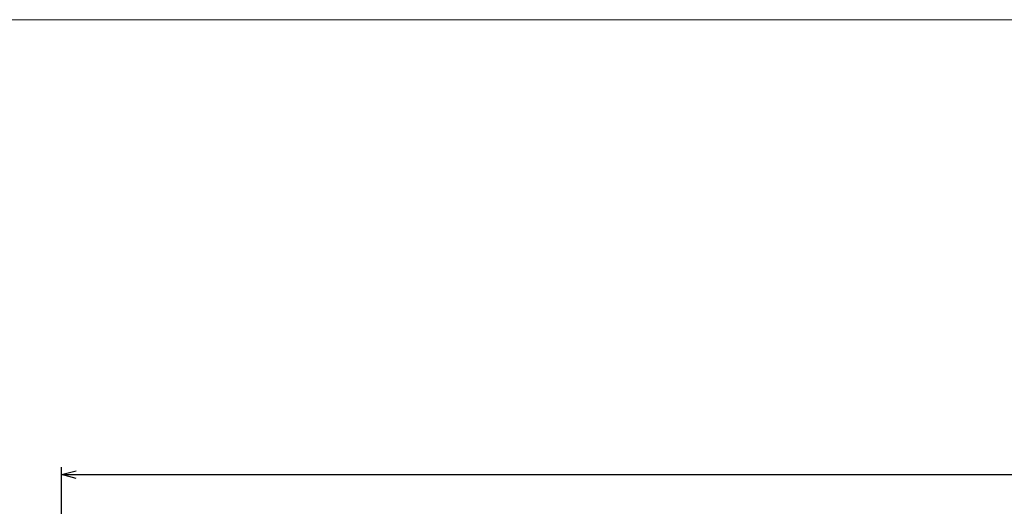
# Model space of a CAD drawing. Extents: x -388 to 987, y 70 to 322.
# Tile 9 of 16: x -257 to -156, y 272 to 322. Entities that reach past the tile are written whole.
import ezdxf
from ezdxf.enums import TextEntityAlignment as Align

# ---------------------------------------------------------------- set-up
doc = ezdxf.new("R2010")
doc.units = 0
doc.header["$MEASUREMENT"] = 0
doc.layers.add('B_ANNO_DIM', color=7, linetype='Continuous', lineweight=18)
doc.layers.add('B_ANNO_TEXT', color=7, linetype='Continuous', lineweight=18)
doc.layers.add('B_ANNO_NOPLOT', color=47, linetype='Continuous', lineweight=18, plot=False)
doc.styles.add('Annotative', font='calibri.ttf', dxfattribs={"height": 0.0625})
doc.styles.get("Standard").update_dxf_attribs({"font": 'calibri.ttf'})
doc.dimstyles.new('Annotative', dxfattribs={"dimscale": 0, "dimtxt": 0.0625, "dimasz": 0.0625, "dimexe": 0.03125, "dimexo": 0.03125, "dimgap": 0.03125, "dimtad": 1, "dimdec": 3, "dimzin": 3, "dimdsep": 46, "dimlunit": 4, "dimtxsty": 'Standard', "dimblk": 'OPEN30', "dimcen": 0.03125, "dimaunit": 1, "dimadec": 0, "dimazin": 3, "dimtfac": 0.75, "dimtdec": 3, "dimtofl": 0, "dimtmove": 0, "dimatfit": 3, "dimldrblk": 'OPEN30', "dimfxl": 1, "dimtfill": 1, "dimfrac": 1, "dimtolj": 1, "dimtzin": 0, "dimarcsym": 0})

# ---------------------------------------------------------------- blocks, each defined once
blk = doc.blocks.new('*U90')
at = {"layer": 'B_ANNO_NOPLOT', "flags": 128}
blk.add_lwpolyline([(0, 0), (0, 252), (323.9277, 252), (323.9277, 238.8552), (378, 238.8552), (378, 40.4996), (316.5708, 40.4996), (316.5708, 0)], close=True, dxfattribs=at)
at = {"layer": 'B_ANNO_DIM', "style": 'Annotative'}
blk.add_attdef('LHFH', text='', height=1.5, dxfattribs=at).set_placement((24.1756, 247.6973), align=Align.MIDDLE_CENTER)
blk.add_attdef('LHFV', text='', height=1.5, rotation=90, dxfattribs=at).set_placement((12.7532, 236.951), align=Align.MIDDLE_CENTER)
blk = doc.blocks.new('*U130')
at = {"layer": 'B_ANNO_NOPLOT', "flags": 128}
blk.add_lwpolyline([(0, 0), (0, 252), (323.9277, 252), (323.9277, 238.8552), (378, 238.8552), (378, 40.4996), (316.5708, 40.4996), (316.5708, 0)], close=True, dxfattribs=at)
blk = doc.blocks.new('_Open30')
at = {"color": 0, "linetype": 'ByBlock', "lineweight": -2}
for p, q in [((-1, 0.268), (0, 0)), ((0, 0), (-1, -0.268)), ((0, 0), (-1, 0))]:
    blk.add_line(p, q, dxfattribs=at)
blk = doc.blocks.new('*D44')
at = {"layer": 'B_ANNO_DIM', "color": 0, "lineweight": -2, "transparency": 16777216}
for p, q in [((135.54, 175.18), (135.54, 206.29)), ((261.54, 175.18), (261.54, 206.29)), ((137.04, 205.54), (260.04, 205.54))]:
    blk.add_line(p, q, dxfattribs=at)
at = {"layer": 'Defpoints', "color": 0, "transparency": 16777216}
for p in [(261.54, 205.54), (135.54, 174.43, 0.84), (261.54, 174.43, 0.84)]:
    blk.add_point(p, dxfattribs=at)
at = {"layer": 'B_ANNO_DIM', "color": 0, "lineweight": -2, "transparency": 16777216, "xscale": 1.5, "yscale": 1.5, "zscale": 1.5}
for p, rotation in [((135.54, 205.54), 180.000221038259), ((261.54, 205.54), 0.0002210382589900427)]:
    blk.add_blockref('_Open30', p, dxfattribs=dict(at, rotation=rotation))
blk = doc.blocks.new('INS_G45W_BASE')
at = {"layer": 'B_ANNO_TEXT', "style": 'Annotative'}
for tag, p in [('B#', (175.5911, 75.6181)), ('6LAPLENGTH', (210.561, 75.6169))]:
    blk.add_attdef(tag, text='', height=1.5, dxfattribs=at).set_placement(p, align=Align.MIDDLE_CENTER)
at = {"layer": 'B_ANNO_DIM'}
dim = blk.add_aligned_dim(p1=(135.5447, 174.4341, 0.8422), p2=(261.5435, 174.4346, 0.8422), distance=31.1031, text=' ', dimstyle='Annotative', dxfattribs=at)
dim.commit()
dim.dimension.update_dxf_attribs({"geometry": '*D44', "text_midpoint": (198.544, 205.5375)})

msp = doc.modelspace()

# ---------------------------------------------------------------- block references
msp.add_blockref('*U90', (-387.99, 70.01, -0.84))

# ---------------------------------------------------------------- next in the draw order: block references
msp.add_blockref('INS_G45W_BASE', (-387.99, 70.01, -0.84))

# ---------------------------------------------------------------- next in the draw order: block references
msp.add_blockref('*U130', (-387.99, 70.01, -0.84))

doc.saveas('drawing.dxf')
